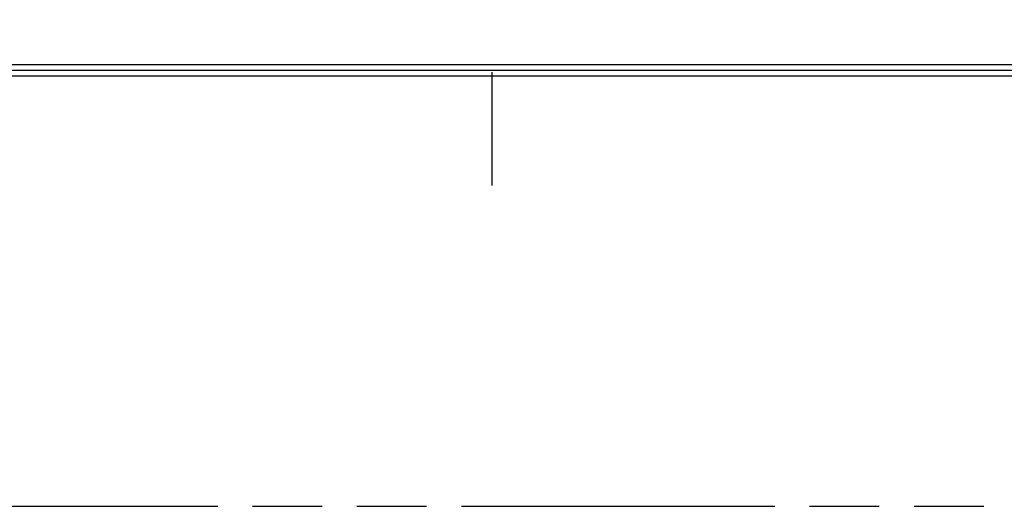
# Model space of a CAD drawing. Header units: millimetres. Extents: x 1261 to 1558, y 771 to 1231.
# Tile 51 of 105: x 1365 to 1408, y 1021 to 1042. Entities that reach past the tile are written whole.
import ezdxf

# ---------------------------------------------------------------- set-up
doc = ezdxf.new("R2010")
doc.units = ezdxf.units.MM
doc.header["$LTSCALE"] = 30.734
doc.linetypes.add('PHANTOM', pattern=[0.8, 0.45, -0.05, 0.1, -0.05, 0.1, -0.05])
doc.layers.get('0').update_dxf_attribs({"linetype": 'CONTINUOUS'})
doc.layers.get('Defpoints').update_dxf_attribs({"linetype": 'CONTINUOUS'})

msp = doc.modelspace()

# ---------------------------------------------------------------- linework, layer by layer
at = {"linetype": 'Continuous'}
for p, q in [((1288.781, 1040.299), (1530.781, 1040.299)), ((1288.531, 1040.049), (1531.031, 1040.049)), ((1288.281, 1039.799), (1531.281, 1039.799))]:
    msp.add_line(p, q, dxfattribs=at)
at = {"color": 3, "linetype": 'Continuous'}
msp.add_line((1385.581, 1034.97), (1385.581, 1039.97), dxfattribs=at)
at = {"layer": 'Defpoints', "color": 2, "linetype": 'PHANTOM'}
msp.add_lwpolyline([(1261.281, 1020.799), (1558.281, 1020.799), (1558.281, 1230.799), (1261.281, 1230.799)], close=True, dxfattribs=at)

doc.saveas('drawing.dxf')
